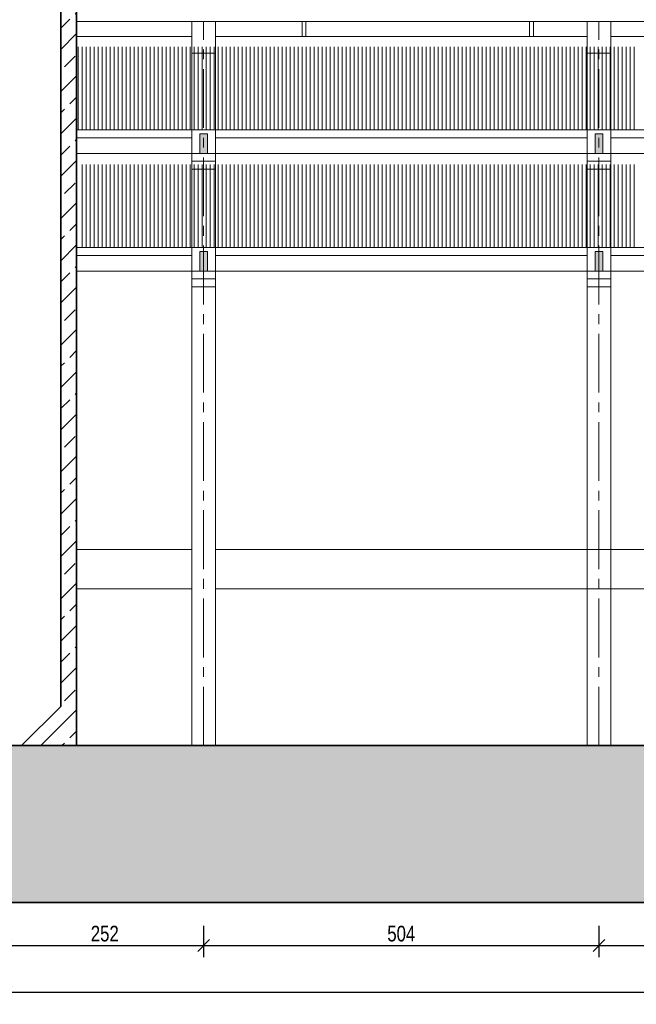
# Model space of a CAD drawing. Header units: centimetres. Extents: x 468120 to 512390, y 154906 to 171956.
# Tile 9 of 13: x 507607 to 508393, y 165258 to 166514. Entities that reach past the tile are written whole.
import ezdxf

# ---------------------------------------------------------------- set-up
doc = ezdxf.new("R2010")
doc.units = ezdxf.units.CM
doc.header["$LTSCALE"] = 100
doc.linetypes.add('CENTER2', pattern=[1.125, 0.75, -0.125, 0.125, -0.125])
for name, color, linetype, lineweight in [('1_Widoki', 1, 'Continuous', 18), ('1_Ściany przekrój', 2, 'Continuous', 35), ('4_Wymiary', 1, 'Continuous', 13), ('5_Kreskowanie', 9, 'Continuous', 9), ('6_Osie', 9, 'CENTER2', 9), ('9_Pomocnicze', 9, 'Continuous', 9)]:
    doc.layers.add(name, color=color, linetype=linetype, lineweight=lineweight)
doc.styles.add('CDMSTYLE', font='CDMSIMPL', dxfattribs={"width": 0.8, "bigfont": 'CDMBIGPL'})
doc.dimstyles.new('CDM-CM100CM', dxfattribs={"dimscale": 10, "dimtxt": 2, "dimasz": 1.5, "dimexe": 1.5, "dimexo": 0, "dimgap": 0.5, "dimtad": 1, "dimdec": 0, "dimrnd": 0.1, "dimzin": 9, "dimtxsty": 'CDMSTYLE', "dimblk": 'OBLIQUE', "dimcen": 2.5, "dimdle": 1.5, "dimclrd": 9, "dimclre": 9, "dimadec": 1, "dimazin": 2, "dimtfac": 1, "dimtdec": 0, "dimtix": 1, "dimtmove": 1, "dimatfit": 3, "dimldrblk": 'DOT', "dimfxlon": 1, "dimtvp": 1, "dimtolj": 1, "dimtzin": 0, "dimlwd": 25, "dimlwe": 25, "dimarcsym": 0})

# ---------------------------------------------------------------- blocks, each defined once
blk = doc.blocks.new('_OBLIQUE')
at = {"color": 0, "linetype": 'ByBlock'}
blk.add_line((-0.5, -0.5), (0.5, 0.5), dxfattribs=at)
blk = doc.blocks.new('*D6339')
at = {"layer": '4_Wymiary', "color": 9, "lineweight": 25}
for p, q in [((507589.6, 165358.4), (507589.6, 165318.4)), ((507841.6, 165358.4), (507841.6, 165318.4)), ((507574.6, 165333.4), (507856.6, 165333.4))]:
    blk.add_line(p, q, dxfattribs=at)
at = {"layer": 'Defpoints', "color": 0}
for p in [(507841.6, 165588.2), (507589.6, 165388.2), (507841.6, 165333.4)]:
    blk.add_point(p, dxfattribs=at)
at = {"layer": '4_Wymiary', "color": 9, "linetype": 'ByBlock', "lineweight": 25, "xscale": 15, "yscale": 15, "zscale": 15, "rotation": 180}
blk.add_blockref('_OBLIQUE', (507589.6, 165333.4), dxfattribs=at)
at = {"layer": '4_Wymiary', "color": 9, "linetype": 'ByBlock', "lineweight": 25, "xscale": 15, "yscale": 15, "zscale": 15}
blk.add_blockref('_OBLIQUE', (507841.6, 165333.4), dxfattribs=at)
at = {"layer": '4_Wymiary', "color": 0, "insert": (507715.6, 165348.4), "char_height": 20, "attachment_point": 5, "style": 'CDMSTYLE'}
blk.add_mtext('\\A1;252', dxfattribs=at)
blk = doc.blocks.new('_DOT')
at = {"color": 0, "linetype": 'ByBlock'}
blk.add_line((-0.5, 0), (-1, 0), dxfattribs=at)
at = {"color": 0, "linetype": 'ByBlock', "const_width": 0.5}
blk.add_lwpolyline([(-0.25, 0, 1), (0.25, 0, 1)], format="xyb", close=True, dxfattribs=at)
blk = doc.blocks.new('*D6340')
at = {"layer": '4_Wymiary', "color": 9, "lineweight": 25}
for p, q in [((507841.6, 165358.4), (507841.6, 165318.4)), ((508345.6, 165358.4), (508345.6, 165318.4)), ((507826.6, 165333.4), (508360.6, 165333.4))]:
    blk.add_line(p, q, dxfattribs=at)
at = {"layer": 'Defpoints', "color": 0}
for p in [(507841.6, 165588.2), (508345.6, 165588.2), (508345.6, 165333.4)]:
    blk.add_point(p, dxfattribs=at)
at = {"layer": '4_Wymiary', "color": 9, "linetype": 'ByBlock', "lineweight": 25, "xscale": 15, "yscale": 15, "zscale": 15, "rotation": 180}
blk.add_blockref('_OBLIQUE', (507841.6, 165333.4), dxfattribs=at)
at = {"layer": '4_Wymiary', "color": 9, "linetype": 'ByBlock', "lineweight": 25, "xscale": 15, "yscale": 15, "zscale": 15}
blk.add_blockref('_OBLIQUE', (508345.6, 165333.4), dxfattribs=at)
at = {"layer": '4_Wymiary', "color": 0, "insert": (508093.6, 165348.4), "char_height": 20, "attachment_point": 5, "style": 'CDMSTYLE'}
blk.add_mtext('\\A1;504', dxfattribs=at)
blk = doc.blocks.new('*D6341')
at = {"layer": '4_Wymiary', "color": 9, "lineweight": 25}
for p, q in [((508345.6, 165358.4), (508345.6, 165318.4)), ((508849.6, 165358.4), (508849.6, 165318.4)), ((508330.6, 165333.4), (508864.6, 165333.4))]:
    blk.add_line(p, q, dxfattribs=at)
at = {"layer": 'Defpoints', "color": 0}
for p in [(508345.6, 165588.2), (508849.6, 165588.2), (508849.6, 165333.4)]:
    blk.add_point(p, dxfattribs=at)
at = {"layer": '4_Wymiary', "color": 9, "linetype": 'ByBlock', "lineweight": 25, "xscale": 15, "yscale": 15, "zscale": 15, "rotation": 180}
blk.add_blockref('_OBLIQUE', (508345.6, 165333.4), dxfattribs=at)
at = {"layer": '4_Wymiary', "color": 9, "linetype": 'ByBlock', "lineweight": 25, "xscale": 15, "yscale": 15, "zscale": 15}
blk.add_blockref('_OBLIQUE', (508849.6, 165333.4), dxfattribs=at)
at = {"layer": '4_Wymiary', "color": 0, "insert": (508597.6, 165348.4), "char_height": 20, "attachment_point": 5, "style": 'CDMSTYLE'}
blk.add_mtext('\\A1;504', dxfattribs=at)
blk = doc.blocks.new('*D6344')
at = {"layer": '4_Wymiary', "color": 9, "lineweight": 25}
for p, q in [((507589.6, 165298.4), (507589.6, 165258.4)), ((509923.6, 165298.4), (509923.6, 165258.4)), ((509938.6, 165273.4), (507574.6, 165273.4))]:
    blk.add_line(p, q, dxfattribs=at)
at = {"layer": 'Defpoints', "color": 0}
for p in [(509923.6, 165838.2), (507589.6, 165388.2), (507589.6, 165273.4)]:
    blk.add_point(p, dxfattribs=at)
at = {"layer": '4_Wymiary', "color": 9, "linetype": 'ByBlock', "lineweight": 25, "xscale": 15, "yscale": 15, "zscale": 15, "rotation": 180}
blk.add_blockref('_OBLIQUE', (507589.6, 165273.4), dxfattribs=at)
at = {"layer": '4_Wymiary', "color": 9, "linetype": 'ByBlock', "lineweight": 25, "xscale": 15, "yscale": 15, "zscale": 15}
blk.add_blockref('_OBLIQUE', (509923.6, 165273.4), dxfattribs=at)
at = {"layer": '4_Wymiary', "color": 0, "insert": (508756.6, 165288.4), "char_height": 20, "attachment_point": 5, "style": 'CDMSTYLE'}
blk.add_mtext('\\A1;2334', dxfattribs=at)
blk = doc.blocks.new('*D6353')
at = {"layer": '4_Wymiary', "color": 9, "lineweight": 25}
for p, q in [((509939.4, 165823.2), (509939.4, 166238.2)), ((509914.4, 166223.2), (509954.4, 166223.2)), ((509914.4, 165838.2), (509954.4, 165838.2))]:
    blk.add_line(p, q, dxfattribs=at)
at = {"layer": 'Defpoints', "color": 0}
for p in [(509579.6, 166223.2), (509939.4, 166223.2), (507679.6, 165838.2)]:
    blk.add_point(p, dxfattribs=at)
at = {"layer": '4_Wymiary', "color": 9, "linetype": 'ByBlock', "lineweight": 25, "xscale": 15, "yscale": 15, "zscale": 15}
for p, rotation in [((509939.4, 166223.2), 90), ((509939.4, 165838.2), 270)]:
    blk.add_blockref('_OBLIQUE', p, dxfattribs=dict(at, rotation=rotation))
at = {"layer": '4_Wymiary', "color": 0, "insert": (509924.4, 166030.7), "char_height": 20, "attachment_point": 5, "rotation": 90, "style": 'CDMSTYLE'}
blk.add_mtext('\\A1;385', dxfattribs=at)
blk = doc.blocks.new('*D6357')
at = {"layer": '4_Wymiary', "color": 9, "lineweight": 25}
for p, q in [((509999.4, 166763.2), (509999.4, 165823.2)), ((509974.4, 166748.2), (510014.4, 166748.2)), ((509974.4, 165838.2), (510014.4, 165838.2))]:
    blk.add_line(p, q, dxfattribs=at)
at = {"layer": 'Defpoints', "color": 0}
for p in [(507679.6, 166748.2), (507679.6, 165838.2), (509999.4, 165838.2)]:
    blk.add_point(p, dxfattribs=at)
at = {"layer": '4_Wymiary', "color": 9, "linetype": 'ByBlock', "lineweight": 25, "xscale": 15, "yscale": 15, "zscale": 15}
for p, rotation in [((509999.4, 166748.2), 90), ((509999.4, 165838.2), 270)]:
    blk.add_blockref('_OBLIQUE', p, dxfattribs=dict(at, rotation=rotation))
at = {"layer": '4_Wymiary', "color": 0, "insert": (509984.4, 166293.2), "char_height": 20, "attachment_point": 5, "rotation": 90, "style": 'CDMSTYLE'}
blk.add_mtext('\\A1;910', dxfattribs=at)

msp = doc.modelspace()

# ---------------------------------------------------------------- hatches: boundary and pattern name
at = {"layer": '1_Widoki', "transparency": 33554687}
h = msp.add_hatch(color=9, dxfattribs=at)
h.dxf.hatch_style = 1
h.paths.add_polyline_path([(507846.61, 166343.18), (507846.61, 166368.18), (507836.61, 166368.18), (507836.61, 166343.18)])
h.paths.add_polyline_path([(507846.61, 166193.18), (507846.61, 166218.18), (507836.61, 166218.18), (507836.61, 166193.18)])
h = msp.add_hatch(color=9, dxfattribs=at)
h.dxf.hatch_style = 1
h.paths.add_polyline_path([(508350.61, 166343.18), (508350.61, 166368.18), (508340.61, 166368.18), (508340.61, 166343.18)])
h.paths.add_polyline_path([(508350.61, 166193.18), (508350.61, 166218.18), (508340.61, 166218.18), (508340.61, 166193.18)])
at = {"layer": '5_Kreskowanie', "transparency": 33554687}
h = msp.add_hatch(dxfattribs=at)
h.set_pattern_fill('ANSI33', color=9, scale=6)
h.set_pattern_definition([(45, (27916.493, 0), (-26.9407684, 26.9407684), []), (45, (27943.433, 0), (-26.9407684, 26.9407684), [19.05, -9.525])])
h.paths.add_polyline_path([(507669.61, 166748.18), (507659.61, 166748.18), (507659.61, 166552.03, -0.2349288), (507664.21, 166542.78, -0.2349288), (507659.61, 166533.53), (507659.61, 165638.18), (507609.61, 165588.18), (507679.61, 165588.18), (507679.61, 165788.18), (507679.61, 165838.18), (507679.61, 166193.18), (507679.61, 166213.18), (507679.61, 166223.18), (507679.61, 166343.18), (507679.61, 166363.18), (507679.61, 166373.18), (507679.61, 166492.18), (507679.61, 166511.18), (507679.61, 166531.18), (507679.61, 166553.18), (507679.61, 166614.18), (507679.61, 166748.18)])
h.paths.add_polyline_path([(506959.61, 165778.18), (506944.61, 165778.18), (506722.61, 165778.18), (506707.61, 165778.18), (506692.61, 165778.18), (506470.61, 165778.18), (506455.61, 165778.18), (506440.61, 165778.18), (506218.61, 165778.18), (506203.61, 165778.18), (506188.61, 165778.18), (505966.61, 165778.18), (505951.61, 165778.18), (505936.61, 165778.18), (505714.61, 165778.18), (505699.61, 165778.18), (505684.61, 165778.18), (505485.61, 165778.18), (505485.61, 165788.18), (505393.19, 165808.27), (505376.48, 165811.9), (505360.32, 165815.41), (505255.61, 165838.18), (505255.61, 165788.18), (505385.61, 165759.92), (505385.61, 165758.18), (507469.61, 165758.18), (507519.61, 165808.18), (507519.61, 166531.18), (507499.61, 166531.18), (507499.61, 165838.18), (507499.61, 165816.46), (507478.61, 165795.46), (507463.61, 165780.46), (507461.32, 165778.18), (507448.61, 165778.18), (507226.61, 165778.18), (507211.61, 165778.18), (507196.61, 165778.18), (506974.61, 165778.18)])
h.paths.add_polyline_path([(505803.03, 165750.22), (505803.03, 165786.13), (505843.03, 165786.13), (505843.03, 165750.22)], flags=9)
h.paths.add_polyline_path([(507499.61, 166554.38), (507519.61, 166554.38), (507519.61, 166748.18), (507499.61, 166748.18)])
h = msp.add_hatch(dxfattribs=at)
h.set_pattern_fill('ANSI33', color=9, scale=6)
h.set_pattern_definition([(45, (16182.66, -4410.127), (-26.9407684, 26.9407684), []), (45, (16209.602, -4410.127), (-26.9407684, 26.9407684), [19.05, -9.525])])
h.paths.add_polyline_path([(509693.61, 165788.18), (509693.61, 165588.18), (509368.61, 165588.18), (509353.61, 165588.18), (509338.61, 165588.18), (508864.61, 165588.18), (508849.61, 165588.18), (508834.61, 165588.18), (508360.61, 165588.18), (508345.61, 165588.18), (508330.61, 165588.18), (507856.61, 165588.18), (507841.61, 165588.18), (507826.61, 165588.18), (507679.61, 165588.18), (507609.61, 165588.18), (507589.61, 165588.18), (507589.61, 165388.18), (509793.61, 165388.18), (509793.61, 165759.92), (509923.61, 165788.18), (509923.61, 165838.18), (509818.9, 165815.41), (509802.74, 165811.9), (509786.03, 165808.27)])
h.paths.add_polyline_path([(507589.61, 165588.18), (505385.61, 165588.18), (505385.61, 165388.18), (507589.61, 165388.18)])

# ---------------------------------------------------------------- linework, layer by layer
at = {"layer": '1_Widoki'}
for p, q in [((509449.61, 166511.18), (507679.61, 166511.18)), ((507826.61, 166511.18), (507826.61, 165588.18)), ((507856.61, 166511.18), (507856.61, 165588.18)), ((507967.11, 166511.18), (507967.11, 166492.18)), ((507972.11, 166511.18), (507972.11, 166492.18)), ((508257.11, 166511.18), (508257.11, 166492.18)), ((508262.11, 166511.18), (508262.11, 166492.18)), ((508330.61, 166511.18), (508330.61, 165588.18)), ((508360.61, 166511.18), (508360.61, 165588.18)), ((507826.61, 166492.18), (507679.61, 166492.18)), ((508330.61, 166492.18), (507856.61, 166492.18)), ((508549.61, 166492.18), (508360.61, 166492.18)), ((507826.61, 166471.18), (507856.61, 166471.18)), ((508330.61, 166471.18), (508360.61, 166471.18)), ((507826.61, 166373.18), (507679.61, 166373.18)), ((507826.61, 166363.18), (507679.61, 166363.18)), ((507826.61, 166373.18), (507856.61, 166373.18)), ((508330.61, 166373.18), (507856.61, 166373.18)), ((508330.61, 166363.18), (507856.61, 166363.18)), ((508330.61, 166373.18), (508360.61, 166373.18)), ((508834.61, 166373.18), (508360.61, 166373.18)), ((508834.61, 166363.18), (508360.61, 166363.18)), ((507826.61, 166343.18), (507679.61, 166343.18)), ((507826.61, 166343.18), (507856.61, 166343.18)), ((508330.61, 166343.18), (507856.61, 166343.18)), ((508330.61, 166343.18), (508360.61, 166343.18)), ((508834.61, 166343.18), (508360.61, 166343.18)), ((507826.61, 166333.18), (507856.61, 166333.18)), ((508330.61, 166333.18), (508360.61, 166333.18)), ((507826.61, 166323.18), (507856.61, 166323.18)), ((508330.61, 166323.18), (508360.61, 166323.18)), ((507826.61, 166223.18), (507679.61, 166223.18)), ((507826.61, 166213.18), (507679.61, 166213.18)), ((507826.61, 166223.18), (507856.61, 166223.18)), ((508330.61, 166223.18), (507856.61, 166223.18)), ((508330.61, 166213.18), (507856.61, 166213.18)), ((508330.61, 166223.18), (508360.61, 166223.18)), ((508834.61, 166223.18), (508360.61, 166223.18)), ((508834.61, 166213.18), (508360.61, 166213.18)), ((507826.61, 166193.18), (507679.61, 166193.18)), ((507826.61, 166193.18), (507856.61, 166193.18)), ((508330.61, 166193.18), (507856.61, 166193.18)), ((508330.61, 166193.18), (508360.61, 166193.18)), ((508834.61, 166193.18), (508360.61, 166193.18)), ((507826.61, 166183.18), (507856.61, 166183.18)), ((508330.61, 166183.18), (508360.61, 166183.18)), ((507826.61, 166173.18), (507856.61, 166173.18)), ((508330.61, 166173.18), (508360.61, 166173.18)), ((507826.61, 165838.18), (507679.61, 165838.18)), ((509777.11, 165838.18), (507856.61, 165838.18)), ((507679.61, 165788.18), (507826.61, 165788.18)), ((507856.61, 165788.18), (509693.61, 165788.18))]:
    msp.add_line(p, q, dxfattribs=at)
for points in [[(507836.61, 166368.18), (507846.61, 166368.18), (507846.61, 166343.18), (507836.61, 166343.18)], [(508340.61, 166368.18), (508350.61, 166368.18), (508350.61, 166343.18), (508340.61, 166343.18)], [(507836.61, 166218.18), (507846.61, 166218.18), (507846.61, 166193.18), (507836.61, 166193.18)], [(508340.61, 166218.18), (508350.61, 166218.18), (508350.61, 166193.18), (508340.61, 166193.18)]]:
    msp.add_lwpolyline(points, close=True, dxfattribs=at)
at = {"layer": '1_Ściany przekrój'}
msp.add_line((507609.61, 165588.18), (507659.61, 165638.18), dxfattribs=at)
msp.add_lwpolyline([(507679.61, 165588.18), (507679.61, 166748.18), (507659.61, 166748.18), (507659.61, 165638.18)], dxfattribs=at)
msp.add_lwpolyline([(505385.61, 165588.18), (509693.61, 165588.18), (509693.61, 165788.18), (509923.61, 165838.18), (509923.61, 165788.18), (509793.61, 165759.92), (509793.61, 165388.18), (505385.61, 165388.18), (505385.61, 165588.18)], close=True, dxfattribs=at)
at = {"layer": '6_Osie'}
for p, q in [((507841.61, 165588.18), (507841.61, 166511.18)), ((508345.61, 165588.18), (508345.61, 166511.18))]:
    msp.add_line(p, q, dxfattribs=at)
at = {"layer": '9_Pomocnicze'}
for p, q in [((507681.8, 166479.18), (507681.8, 166373.18)), ((507686.9, 166479.18), (507686.9, 166373.18)), ((507692, 166479.18), (507692, 166373.18)), ((507697.1, 166479.18), (507697.1, 166373.18)), ((507702.2, 166479.18), (507702.2, 166373.18)), ((507707.3, 166479.18), (507707.3, 166373.18)), ((507712.4, 166479.18), (507712.4, 166373.18)), ((507717.5, 166479.18), (507717.5, 166373.18)), ((507722.6, 166479.18), (507722.6, 166373.18)), ((507727.7, 166479.18), (507727.7, 166373.18)), ((507732.8, 166479.18), (507732.8, 166373.18)), ((507737.9, 166479.18), (507737.9, 166373.18)), ((507743, 166479.18), (507743, 166373.18)), ((507748.1, 166479.18), (507748.1, 166373.18)), ((507753.2, 166479.18), (507753.2, 166373.18)), ((507758.3, 166479.18), (507758.3, 166373.18)), ((507763.4, 166479.18), (507763.4, 166373.18)), ((507768.5, 166479.18), (507768.5, 166373.18)), ((507773.6, 166479.18), (507773.6, 166373.18)), ((507778.7, 166479.18), (507778.7, 166373.18)), ((507783.8, 166479.18), (507783.8, 166373.18)), ((507788.9, 166479.18), (507788.9, 166373.18)), ((507794, 166479.18), (507794, 166373.18)), ((507799.1, 166479.18), (507799.1, 166373.18)), ((507804.2, 166479.18), (507804.2, 166373.18)), ((507809.3, 166479.18), (507809.3, 166373.18)), ((507814.4, 166479.18), (507814.4, 166373.18)), ((507819.5, 166479.18), (507819.5, 166373.18)), ((507824.6, 166479.18), (507824.6, 166373.18)), ((507829.7, 166479.18), (507829.7, 166373.18)), ((507834.8, 166479.18), (507834.8, 166373.18)), ((507839.9, 166479.18), (507839.9, 166373.18)), ((507845, 166479.18), (507845, 166373.18)), ((507850.1, 166479.18), (507850.1, 166373.18)), ((507855.2, 166479.18), (507855.2, 166373.18)), ((507860.3, 166479.18), (507860.3, 166373.18)), ((507865.4, 166479.18), (507865.4, 166373.18)), ((507870.5, 166479.18), (507870.5, 166373.18)), ((507875.6, 166479.18), (507875.6, 166373.18)), ((507880.7, 166479.18), (507880.7, 166373.18)), ((507885.8, 166479.18), (507885.8, 166373.18)), ((507890.9, 166479.18), (507890.9, 166373.18)), ((507896, 166479.18), (507896, 166373.18)), ((507901.1, 166479.18), (507901.1, 166373.18)), ((507906.2, 166479.18), (507906.2, 166373.18)), ((507911.3, 166479.18), (507911.3, 166373.18)), ((507916.4, 166479.18), (507916.4, 166373.18)), ((507921.5, 166479.18), (507921.5, 166373.18)), ((507926.6, 166479.18), (507926.6, 166373.18)), ((507931.7, 166479.18), (507931.7, 166373.18)), ((507936.8, 166479.18), (507936.8, 166373.18)), ((507941.9, 166479.18), (507941.9, 166373.18)), ((507947, 166479.18), (507947, 166373.18)), ((507952.1, 166479.18), (507952.1, 166373.18)), ((507957.2, 166479.18), (507957.2, 166373.18)), ((507962.3, 166479.18), (507962.3, 166373.18)), ((507967.4, 166479.18), (507967.4, 166373.18)), ((507972.5, 166479.18), (507972.5, 166373.18)), ((507977.6, 166479.18), (507977.6, 166373.18)), ((507982.7, 166479.18), (507982.7, 166373.18)), ((507987.8, 166479.18), (507987.8, 166373.18)), ((507992.9, 166479.18), (507992.9, 166373.18)), ((507998, 166479.18), (507998, 166373.18)), ((508003.1, 166479.18), (508003.1, 166373.18)), ((508008.2, 166479.18), (508008.2, 166373.18)), ((508013.3, 166479.18), (508013.3, 166373.18)), ((508018.4, 166479.18), (508018.4, 166373.18)), ((508023.5, 166479.18), (508023.5, 166373.18)), ((508028.6, 166479.18), (508028.6, 166373.18)), ((508033.7, 166479.18), (508033.7, 166373.18)), ((508038.8, 166479.18), (508038.8, 166373.18)), ((508043.9, 166479.18), (508043.9, 166373.18)), ((508049, 166479.18), (508049, 166373.18)), ((508054.1, 166479.18), (508054.1, 166373.18)), ((508059.2, 166479.18), (508059.2, 166373.18)), ((508064.3, 166479.18), (508064.3, 166373.18)), ((508069.4, 166479.18), (508069.4, 166373.18)), ((508074.5, 166479.18), (508074.5, 166373.18)), ((508079.6, 166479.18), (508079.6, 166373.18)), ((508084.7, 166479.18), (508084.7, 166373.18)), ((508089.8, 166479.18), (508089.8, 166373.18)), ((508094.9, 166479.18), (508094.9, 166373.18)), ((508100, 166479.18), (508100, 166373.18)), ((508105.1, 166479.18), (508105.1, 166373.18)), ((508110.2, 166479.18), (508110.2, 166373.18)), ((508115.3, 166479.18), (508115.3, 166373.18)), ((508120.4, 166479.18), (508120.4, 166373.18)), ((508125.5, 166479.18), (508125.5, 166373.18)), ((508130.6, 166479.18), (508130.6, 166373.18)), ((508135.7, 166479.18), (508135.7, 166373.18)), ((508140.8, 166479.18), (508140.8, 166373.18)), ((508145.9, 166479.18), (508145.9, 166373.18)), ((508151, 166479.18), (508151, 166373.18)), ((508156.1, 166479.18), (508156.1, 166373.18)), ((508161.2, 166479.18), (508161.2, 166373.18)), ((508166.3, 166479.18), (508166.3, 166373.18)), ((508171.4, 166479.18), (508171.4, 166373.18)), ((508176.5, 166479.18), (508176.5, 166373.18)), ((508181.6, 166479.18), (508181.6, 166373.18)), ((508186.7, 166479.18), (508186.7, 166373.18)), ((508191.8, 166479.18), (508191.8, 166373.18)), ((508196.9, 166479.18), (508196.9, 166373.18)), ((508202, 166479.18), (508202, 166373.18)), ((508207.1, 166479.18), (508207.1, 166373.18)), ((508212.2, 166479.18), (508212.2, 166373.18)), ((508217.3, 166479.18), (508217.3, 166373.18)), ((508222.4, 166479.18), (508222.4, 166373.18)), ((508227.5, 166479.18), (508227.5, 166373.18)), ((508232.6, 166479.18), (508232.6, 166373.18)), ((508237.7, 166479.18), (508237.7, 166373.18)), ((508242.8, 166479.18), (508242.8, 166373.18)), ((508247.9, 166479.18), (508247.9, 166373.18)), ((508253, 166479.18), (508253, 166373.18)), ((508258.1, 166479.18), (508258.1, 166373.18)), ((508263.2, 166479.18), (508263.2, 166373.18)), ((508268.3, 166479.18), (508268.3, 166373.18)), ((508273.4, 166479.18), (508273.4, 166373.18)), ((508278.5, 166479.18), (508278.5, 166373.18)), ((508283.6, 166479.18), (508283.6, 166373.18)), ((508288.7, 166479.18), (508288.7, 166373.18)), ((508293.8, 166479.18), (508293.8, 166373.18)), ((508298.9, 166479.18), (508298.9, 166373.18)), ((508304, 166479.18), (508304, 166373.18)), ((508309.1, 166479.18), (508309.1, 166373.18)), ((508314.2, 166479.18), (508314.2, 166373.18)), ((508319.3, 166479.18), (508319.3, 166373.18)), ((508324.4, 166479.18), (508324.4, 166373.18)), ((508329.5, 166479.18), (508329.5, 166373.18)), ((508334.6, 166479.18), (508334.6, 166373.18)), ((508339.7, 166479.18), (508339.7, 166373.18)), ((508344.8, 166479.18), (508344.8, 166373.18)), ((508349.9, 166479.18), (508349.9, 166373.18)), ((508355, 166479.18), (508355, 166373.18)), ((508360.1, 166479.18), (508360.1, 166373.18)), ((508365.2, 166479.18), (508365.2, 166373.18)), ((508370.3, 166479.18), (508370.3, 166373.18)), ((508375.4, 166479.18), (508375.4, 166373.18)), ((508380.5, 166479.18), (508380.5, 166373.18)), ((508385.6, 166479.18), (508385.6, 166373.18)), ((508390.7, 166479.18), (508390.7, 166373.18)), ((507686.9, 166329.18), (507686.9, 166223.18)), ((507692, 166329.18), (507692, 166223.18)), ((507697.1, 166329.18), (507697.1, 166223.18)), ((507702.2, 166329.18), (507702.2, 166223.18)), ((507707.3, 166329.18), (507707.3, 166223.18)), ((507712.4, 166329.18), (507712.4, 166223.18)), ((507717.5, 166329.18), (507717.5, 166223.18)), ((507722.6, 166329.18), (507722.6, 166223.18)), ((507727.7, 166329.18), (507727.7, 166223.18)), ((507732.8, 166329.18), (507732.8, 166223.18)), ((507737.9, 166329.18), (507737.9, 166223.18)), ((507743, 166329.18), (507743, 166223.18)), ((507748.1, 166329.18), (507748.1, 166223.18)), ((507753.2, 166329.18), (507753.2, 166223.18)), ((507758.3, 166329.18), (507758.3, 166223.18)), ((507763.4, 166329.18), (507763.4, 166223.18)), ((507768.5, 166329.18), (507768.5, 166223.18)), ((507773.6, 166329.18), (507773.6, 166223.18)), ((507778.7, 166329.18), (507778.7, 166223.18)), ((507783.8, 166329.18), (507783.8, 166223.18)), ((507788.9, 166329.18), (507788.9, 166223.18)), ((507794, 166329.18), (507794, 166223.18)), ((507799.1, 166329.18), (507799.1, 166223.18)), ((507804.2, 166329.18), (507804.2, 166223.18)), ((507809.3, 166329.18), (507809.3, 166223.18)), ((507814.4, 166329.18), (507814.4, 166223.18)), ((507819.5, 166329.18), (507819.5, 166223.18)), ((507824.6, 166329.18), (507824.6, 166223.18)), ((507829.7, 166329.18), (507829.7, 166223.18)), ((507834.8, 166329.18), (507834.8, 166223.18)), ((507839.9, 166329.18), (507839.9, 166223.18)), ((507845, 166329.18), (507845, 166223.18)), ((507850.1, 166329.18), (507850.1, 166223.18)), ((507855.2, 166329.18), (507855.2, 166223.18)), ((507860.3, 166329.18), (507860.3, 166223.18)), ((507865.4, 166329.18), (507865.4, 166223.18)), ((507870.5, 166329.18), (507870.5, 166223.18)), ((507875.6, 166329.18), (507875.6, 166223.18)), ((507880.7, 166329.18), (507880.7, 166223.18)), ((507885.8, 166329.18), (507885.8, 166223.18)), ((507890.9, 166329.18), (507890.9, 166223.18)), ((507896, 166329.18), (507896, 166223.18)), ((507901.1, 166329.18), (507901.1, 166223.18)), ((507906.2, 166329.18), (507906.2, 166223.18)), ((507911.3, 166329.18), (507911.3, 166223.18)), ((507916.4, 166329.18), (507916.4, 166223.18)), ((507921.5, 166329.18), (507921.5, 166223.18)), ((507926.6, 166329.18), (507926.6, 166223.18)), ((507931.7, 166329.18), (507931.7, 166223.18)), ((507936.8, 166329.18), (507936.8, 166223.18)), ((507941.9, 166329.18), (507941.9, 166223.18)), ((507947, 166329.18), (507947, 166223.18)), ((507952.1, 166329.18), (507952.1, 166223.18)), ((507957.2, 166329.18), (507957.2, 166223.18)), ((507962.3, 166329.18), (507962.3, 166223.18)), ((507967.4, 166329.18), (507967.4, 166223.18)), ((507972.5, 166329.18), (507972.5, 166223.18)), ((507977.6, 166329.18), (507977.6, 166223.18)), ((507982.7, 166329.18), (507982.7, 166223.18)), ((507987.8, 166329.18), (507987.8, 166223.18)), ((507992.9, 166329.18), (507992.9, 166223.18)), ((507998, 166329.18), (507998, 166223.18)), ((508003.1, 166329.18), (508003.1, 166223.18)), ((508008.2, 166329.18), (508008.2, 166223.18)), ((508013.3, 166329.18), (508013.3, 166223.18)), ((508018.4, 166329.18), (508018.4, 166223.18)), ((508023.5, 166329.18), (508023.5, 166223.18)), ((508028.6, 166329.18), (508028.6, 166223.18)), ((508033.7, 166329.18), (508033.7, 166223.18)), ((508038.8, 166329.18), (508038.8, 166223.18)), ((508043.9, 166329.18), (508043.9, 166223.18)), ((508049, 166329.18), (508049, 166223.18)), ((508054.1, 166329.18), (508054.1, 166223.18)), ((508059.2, 166329.18), (508059.2, 166223.18)), ((508064.3, 166329.18), (508064.3, 166223.18)), ((508069.4, 166329.18), (508069.4, 166223.18)), ((508074.5, 166329.18), (508074.5, 166223.18)), ((508079.6, 166329.18), (508079.6, 166223.18)), ((508084.7, 166329.18), (508084.7, 166223.18)), ((508089.8, 166329.18), (508089.8, 166223.18)), ((508094.9, 166329.18), (508094.9, 166223.18)), ((508100, 166329.18), (508100, 166223.18)), ((508105.1, 166329.18), (508105.1, 166223.18)), ((508110.2, 166329.18), (508110.2, 166223.18)), ((508115.3, 166329.18), (508115.3, 166223.18)), ((508120.4, 166329.18), (508120.4, 166223.18)), ((508125.5, 166329.18), (508125.5, 166223.18)), ((508130.6, 166329.18), (508130.6, 166223.18)), ((508135.7, 166329.18), (508135.7, 166223.18)), ((508140.8, 166329.18), (508140.8, 166223.18)), ((508145.9, 166329.18), (508145.9, 166223.18)), ((508151, 166329.18), (508151, 166223.18)), ((508156.1, 166329.18), (508156.1, 166223.18)), ((508161.2, 166329.18), (508161.2, 166223.18)), ((508166.3, 166329.18), (508166.3, 166223.18)), ((508171.4, 166329.18), (508171.4, 166223.18)), ((508176.5, 166329.18), (508176.5, 166223.18)), ((508181.6, 166329.18), (508181.6, 166223.18)), ((508186.7, 166329.18), (508186.7, 166223.18)), ((508191.8, 166329.18), (508191.8, 166223.18)), ((508196.9, 166329.18), (508196.9, 166223.18)), ((508202, 166329.18), (508202, 166223.18)), ((508207.1, 166329.18), (508207.1, 166223.18)), ((508212.2, 166329.18), (508212.2, 166223.18)), ((508217.3, 166329.18), (508217.3, 166223.18)), ((508222.4, 166329.18), (508222.4, 166223.18)), ((508227.5, 166329.18), (508227.5, 166223.18)), ((508232.6, 166329.18), (508232.6, 166223.18)), ((508237.7, 166329.18), (508237.7, 166223.18)), ((508242.8, 166329.18), (508242.8, 166223.18)), ((508247.9, 166329.18), (508247.9, 166223.18)), ((508253, 166329.18), (508253, 166223.18)), ((508258.1, 166329.18), (508258.1, 166223.18)), ((508263.2, 166329.18), (508263.2, 166223.18)), ((508268.3, 166329.18), (508268.3, 166223.18)), ((508273.4, 166329.18), (508273.4, 166223.18)), ((508278.5, 166329.18), (508278.5, 166223.18)), ((508283.6, 166329.18), (508283.6, 166223.18)), ((508288.7, 166329.18), (508288.7, 166223.18)), ((508293.8, 166329.18), (508293.8, 166223.18)), ((508298.9, 166329.18), (508298.9, 166223.18)), ((508304, 166329.18), (508304, 166223.18)), ((508309.1, 166329.18), (508309.1, 166223.18)), ((508314.2, 166329.18), (508314.2, 166223.18)), ((508319.3, 166329.18), (508319.3, 166223.18)), ((508324.4, 166329.18), (508324.4, 166223.18)), ((508329.5, 166329.18), (508329.5, 166223.18)), ((508334.6, 166329.18), (508334.6, 166223.18)), ((508339.7, 166329.18), (508339.7, 166223.18)), ((508344.8, 166329.18), (508344.8, 166223.18)), ((508349.9, 166329.18), (508349.9, 166223.18)), ((508355, 166329.18), (508355, 166223.18)), ((508360.1, 166329.18), (508360.1, 166223.18)), ((508365.2, 166329.18), (508365.2, 166223.18)), ((508370.3, 166329.18), (508370.3, 166223.18)), ((508375.4, 166329.18), (508375.4, 166223.18)), ((508380.5, 166329.18), (508380.5, 166223.18)), ((508385.6, 166329.18), (508385.6, 166223.18)), ((508390.7, 166329.18), (508390.7, 166223.18))]:
    msp.add_line(p, q, dxfattribs=at)

# ---------------------------------------------------------------- dimensions: what is measured, and where the dimension line sits
at = {"layer": '4_Wymiary'}
for base, p1, p2, picture, middle in [((509999.35, 165838.18), (507679.61, 166748.18), (507679.61, 165838.18), '*D6357', (509984.35, 166293.18)), ((509939.35, 166223.18), (507679.61, 165838.18), (509579.61, 166223.18), '*D6353', (509924.35, 166030.68))]:
    dim = msp.add_linear_dim(base=base, p1=p1, p2=p2, angle=90, dimstyle='CDM-CM100CM', dxfattribs=at)
    dim.commit()
    dim.dimension.update_dxf_attribs({"geometry": picture, "text_midpoint": middle})
for base, p1, p2, picture, middle in [((507589.61, 165273.4), (509923.61, 165838.18), (507589.61, 165388.18), '*D6344', (508756.61, 165288.4)), ((507841.61, 165333.4), (507589.61, 165388.18), (507841.61, 165588.18), '*D6339', (507715.61, 165348.4)), ((508345.61, 165333.4), (507841.61, 165588.18), (508345.61, 165588.18), '*D6340', (508093.61, 165348.4)), ((508849.61, 165333.4), (508345.61, 165588.18), (508849.61, 165588.18), '*D6341', (508597.61, 165348.4))]:
    dim = msp.add_linear_dim(base=base, p1=p1, p2=p2, dimstyle='CDM-CM100CM', dxfattribs=at)
    dim.commit()
    dim.dimension.update_dxf_attribs({"geometry": picture, "text_midpoint": middle})

doc.saveas('drawing.dxf')
